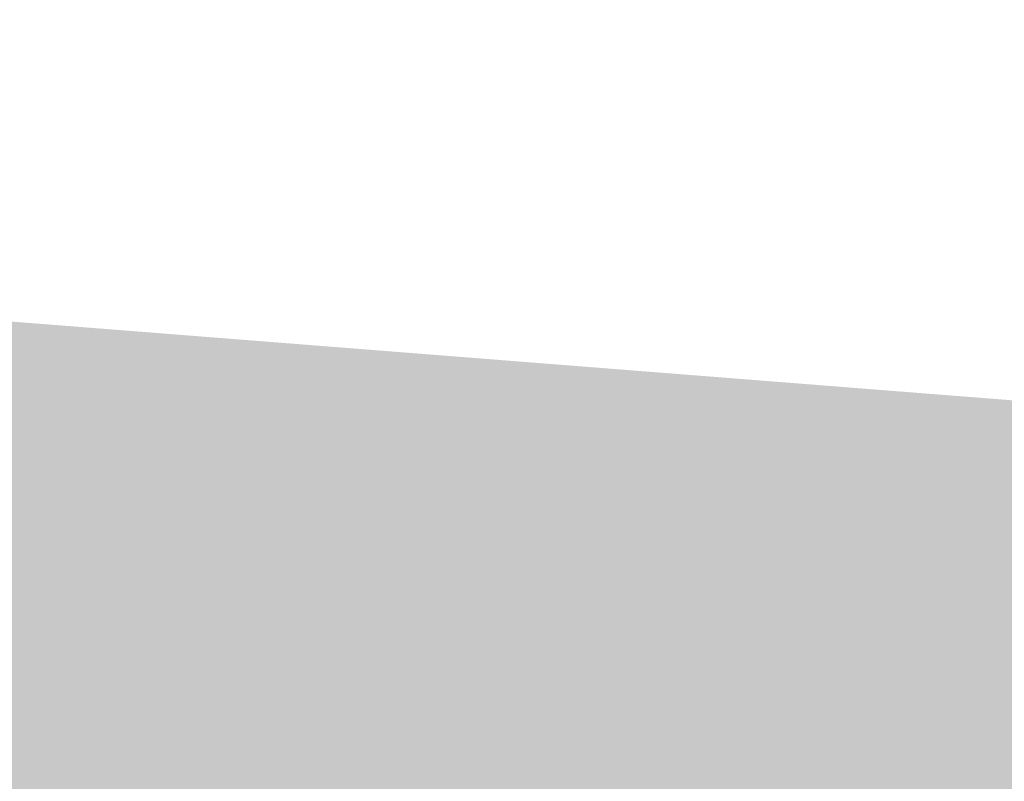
# Model space of a CAD drawing. Header units: metres. Extents: x -862 to 1262, y -354 to 644.
# Tile 27 of 256: x -488.33 to -483.77, y 429.78 to 433.3. Entities that reach past the tile are written whole.
import ezdxf

# ---------------------------------------------------------------- set-up
doc = ezdxf.new("R2010")
doc.units = ezdxf.units.M
doc.header["$LTSCALE"] = 0.5
doc.layers.add('BPR_Verkehr_220520', color=7, linetype='Continuous')

msp = doc.modelspace()

# ---------------------------------------------------------------- hatches: boundary and pattern name
at = {"layer": 'BPR_Verkehr_220520', "linetype": 'Continuous', "lineweight": 0, "true_color": 0xece5cf, "transparency": 33554687}
msp.add_hatch(color=254, dxfattribs=at).paths.add_polyline_path([(-506.1243852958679, 433.3015807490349), (-506.3627601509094, 430.8223134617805), (-494.604538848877, 429.6913801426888), (-494.5566685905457, 430.189083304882), (-491.5704496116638, 429.901861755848), (-491.6183198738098, 429.4041585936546), (-484.187590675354, 428.6894536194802), (-484.0918501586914, 429.6848599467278), (-481.1056311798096, 429.39763839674), (-481.2013716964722, 428.402232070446), (-465.9006254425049, 426.9305703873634), (-466.0575203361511, 428.348932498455), (-465.9167813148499, 430.1384372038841), (-506.124465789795, 433.3006475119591)])

doc.saveas('drawing.dxf')
